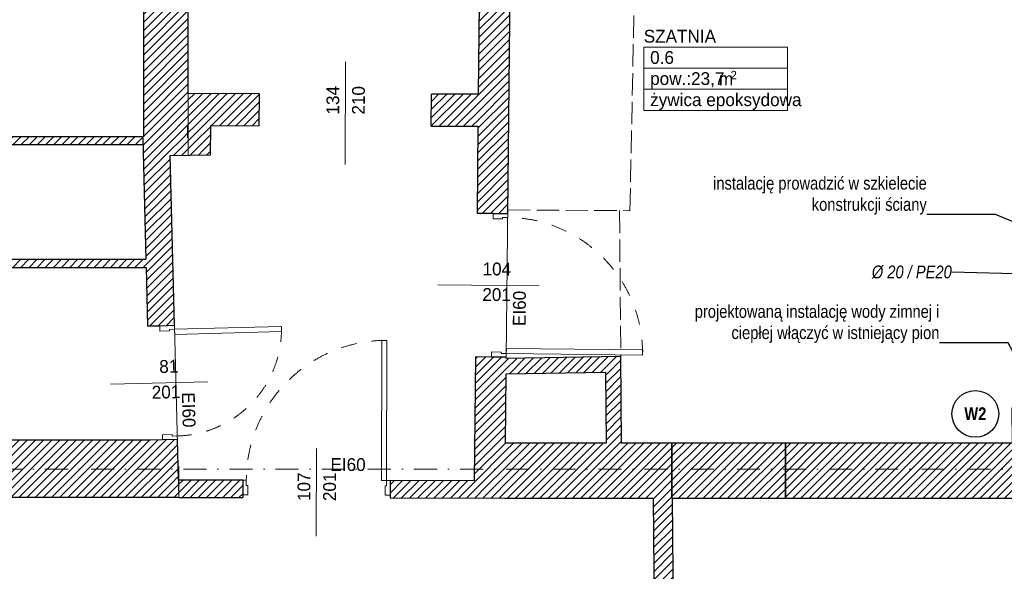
# Model space of a CAD drawing. Header units: millimetres. Extents: x 172139 to 266886, y 89525 to 138225.
# Tile 46 of 94: x 203999 to 211686, y 114575 to 118883. Entities that reach past the tile are written whole.
import ezdxf
from ezdxf.enums import TextEntityAlignment as Align

# ---------------------------------------------------------------- set-up
doc = ezdxf.new("R2010")
doc.units = ezdxf.units.MM
doc.header["$MEASUREMENT"] = 0
for name, pattern in [('Krawędzie ukryte', [225, 175, -50]), ('Kropki i Kreski', [360, 180, -90, 0, -90]), ('Przerywana', [240, 120, -120])]:
    doc.linetypes.add(name, pattern=pattern)
for name, color, linetype, lineweight in [('CIEPŁA_ZIMNA_WODA_Nr_pióra__1', 7, 'Continuous', 13), ('CIEPŁA_ZIMNA_WODA_Nr_pióra__21', 7, 'Continuous', 25), ('Drzwi ArchiCAD_Nr_pióra__1', 7, 'Continuous', 13), ('Drzwi ArchiCAD_Nr_pióra__27', 7, 'Continuous', 25), ('KR_INW_Nr_pióra__1', 7, 'Continuous', 13), ('KR_INW_Nr_pióra__101', 252, 'Continuous', 5), ('KR_INW_Nr_pióra__27', 7, 'Continuous', 25), ('Metryczki pomieszczeń ArchiCADa_Nr_pióra__1', 7, 'Continuous', 13), ('NAPIS_SODON_Nr_pióra__121', 255, 'Continuous', 0), ('ROZBUDOWA_NOWE_DZIAŁOWE_Nr_pióra__27', 7, 'Continuous', 25), ('STREFA_NOWE_POM_Nr_pióra__121', 255, 'Continuous', 0), ('Znaczniki drzwi ArchiCADa_Nr_pióra__7', 7, 'Continuous', 13)]:
    doc.layers.add(name, color=color, linetype=linetype, lineweight=lineweight)
for name, color, linetype in [('Drzwi ArchiCAD', 7, 'Continuous'), ('Konstrukcja - Siatki mod', 7, 'Continuous'), ('KR_INW', 7, 'Continuous'), ('NAPIS_SODON', 7, 'Continuous'), ('ROZBUDOWA_NOWE_DZIAŁOWE', 7, 'Continuous'), ('STREFA_NOWE_POM', 7, 'Continuous'), ('Znaczniki drzwi ArchiCADa', 7, 'Continuous')]:
    doc.layers.add(name, color=color, linetype=linetype)
for name, color, linetype, lineweight, true_color in [('Konstrukcja - Siatki mod_Nr_pióra__48', 7, 'Continuous', 15, 0xa80f02), ('ROZBUDOWA_NOWE_DZIAŁOWE_Nr_pióra__24', 7, 'Continuous', 15, 0x029e21), ('Znaczniki drzwi ArchiCADa_Nr_pióra__20', 7, 'Continuous', 13, 0xb00000)]:
    doc.layers.add(name, color=color, linetype=linetype, lineweight=lineweight, true_color=true_color)
doc.styles.add('GENERATED_STYLE_1', font='txt')
doc.styles.add('GENERATED_STYLE_2', font='txt')
doc.styles.add('GENERATED_STYLE_3', font='txt')
doc.dimstyles.new('GENERATED_STYLE__1', dxfattribs={"dimtxt": 0.18, "dimasz": 91.2, "dimexe": 0.18, "dimexo": 0.0625, "dimgap": 0.09, "dimtad": 0, "dimtih": 1, "dimtoh": 1, "dimdec": 4, "dimzin": 0, "dimdsep": 46, "dimcen": 0.09, "dimadec": 0, "dimazin": 0, "dimtfac": 1, "dimtdec": 4, "dimtmove": 0, "dimatfit": 3, "dimldrblk": 'ARROWHEAD_5', "dimfxl": 0, "dimtolj": 1, "dimtzin": 0, "dimarcsym": 0})
doc.dimstyles.new('GENERATED_STYLE__2', dxfattribs={"dimtxt": 0.18, "dimasz": 91.2, "dimexe": 0.18, "dimexo": 0.0625, "dimgap": 0.09, "dimtad": 0, "dimtih": 1, "dimtoh": 1, "dimdec": 4, "dimzin": 0, "dimdsep": 46, "dimcen": 0.09, "dimadec": 0, "dimazin": 0, "dimtfac": 1, "dimtdec": 4, "dimtmove": 0, "dimatfit": 3, "dimldrblk": 'ARROWHEAD_11', "dimfxl": 0, "dimtolj": 1, "dimtzin": 0, "dimarcsym": 0})
pattern_1 = [(45, (0, 0), (-31.819804, 31.819804), [])]

# ---------------------------------------------------------------- blocks, each defined once
blk = doc.blocks.new('SZATNIA_0.6_6', base_point=(209432.3, 118504.3))
at = {"layer": 'Metryczki pomieszczeń ArchiCADa_Nr_pióra__1', "linetype": 'Continuous'}
for p, q in [((208870.8, 118669), (209993.8, 118669)), ((208870.8, 118504.3), (208870.8, 118669)), ((209993.8, 118669), (209993.8, 118504.3)), ((209993.8, 118504.3), (208870.8, 118504.3)), ((208870.8, 118504.3), (209993.8, 118504.3)), ((208870.8, 118339.6), (208870.8, 118504.3)), ((209993.8, 118504.3), (209993.8, 118339.6)), ((209993.8, 118339.6), (208870.8, 118339.6)), ((208870.8, 118339.6), (209993.8, 118339.6)), ((208870.8, 118174.9), (208870.8, 118339.6)), ((209993.8, 118339.6), (209993.8, 118174.9)), ((209993.8, 118174.9), (208870.8, 118174.9))]:
    blk.add_line(p, q, dxfattribs=at)
at = {"layer": 'Metryczki pomieszczeń ArchiCADa_Nr_pióra__1'}
for tag, height, style, p in [('ROOM_NAME', 100, 'GENERATED_STYLE_2', (208870.8, 118804.2)), ('ROOM_NUMBER', 100, 'GENERATED_STYLE_1', (208920.8, 118638.2)), ('ROOM_AREA', 100, 'GENERATED_STYLE_1', (208920.8, 118473.5)), ('DUMMY_385', 100, 'GENERATED_STYLE_1', (209420.5, 118472)), ('DUMMY_386', 66.7, 'GENERATED_STYLE_1', (209548.5, 118483.8)), ('basec', 100, 'GENERATED_STYLE_1', (208920.8, 118308.4))]:
    blk.add_attdef(tag, text='', height=height, dxfattribs=dict(at, style=style)).set_placement(p, align=Align.TOP_LEFT)
blk = doc.blocks.new('Strop_2', base_point=(188316, 115154.1))
at = {"layer": 'NAPIS_SODON_Nr_pióra__121', "linetype": 'Continuous', "flags": 128}
blk.add_lwpolyline([(188316, 115154.1), (204667.3, 115154.1), (205241.5, 115154.1), (205242.2, 115154.1), (205242.2, 115394.1), (205241.5, 115154.1), (205174.5, 117823.2), (205315.4, 117824.8), (205315.4, 121145.6), (224463.2, 121145.6)], dxfattribs=at)
blk = doc.blocks.new('Ściana_9', base_point=(209110.2, 113397.6))
at = {"layer": 'KR_INW_Nr_pióra__101', "linetype": 'Continuous'}
h = blk.add_hatch(dxfattribs=at)
h.set_pattern_fill('Cegła_licówka', color=256, style=0, pattern_type=2)
h.set_pattern_definition(pattern_1)
h.paths.add_polyline_path([(209110.2, 113397.6), (209095, 115147.1), (208945, 115147.1), (208960.2, 113397.6)])
at = {"layer": 'KR_INW_Nr_pióra__27', "linetype": 'Continuous', "flags": 128}
for points in [[(208945, 115147.1), (208960.2, 113397.6)], [(209110.2, 113397.6), (209095, 115147.1)]]:
    blk.add_lwpolyline(points, dxfattribs=at)
blk = doc.blocks.new('Ściana_15', base_point=(207790.9, 115577.1))
at = {"layer": 'KR_INW_Nr_pióra__101', "linetype": 'Continuous'}
h = blk.add_hatch(dxfattribs=at)
h.set_pattern_fill('Cegła_licówka', color=256, style=0, pattern_type=2)
h.set_pattern_definition(pattern_1)
h.paths.add_polyline_path([(207786.4, 115147.1), (209091.2, 115147.1), (209091.2, 115577.1), (207790.9, 115577.1)])
at = {"layer": 'KR_INW_Nr_pióra__27', "linetype": 'Continuous', "flags": 128}
for points in [[(208577.2, 115577.1), (207790.9, 115577.1)], [(209091.2, 115577.1), (208697.2, 115577.1)], [(209091.2, 115147.1), (209091.2, 115577.1)], [(207786.4, 115147.1), (208945, 115147.1)]]:
    blk.add_lwpolyline(points, dxfattribs=at)
blk = doc.blocks.new('Drzwi 19_10')
at = {"layer": 'Drzwi ArchiCAD_Nr_pióra__1', "linetype": 'Continuous'}
for p, q in [((492, 0), (492, 1064)), ((492, 1064), (532, 1064)), ((532, 1064), (532, 0)), ((-532, 0), (-560, 0)), ((-560, 0), (-560, -115)), ((-532, -40), (-532, 0)), ((532, 0), (492, 0)), ((560, 0), (532, 0)), ((532, 0), (532, -40)), ((560, -115), (560, 0)), ((-520, -40), (-532, -40)), ((-520, -115), (-520, -40)), ((532, -40), (520, -40)), ((520, -40), (520, -115)), ((-560, -115), (-520, -115)), ((520, -115), (560, -115))]:
    blk.add_line(p, q, dxfattribs=at)
at = {"layer": 'Drzwi ArchiCAD_Nr_pióra__1', "linetype": 'Przerywana'}
blk.add_arc((532, 0), 1064, 90, 180, dxfattribs=at)
at = {"layer": 'Drzwi ArchiCAD_Nr_pióra__27', "linetype": 'Continuous'}
for p, q in [((-560, 0), (-560, -115)), ((560, 0), (560, -115))]:
    blk.add_line(p, q, dxfattribs=at)
blk = doc.blocks.new('Znacznik Wym 19_9')
at = {"layer": 'Znaczniki drzwi ArchiCADa_Nr_pióra__20', "linetype": 'Continuous'}
blk.add_line((0, 250), (0, -540), dxfattribs=at)
at = {"layer": 'Znaczniki drzwi ArchiCADa_Nr_pióra__7', "style": 'GENERATED_STYLE_1'}
for tag, rotation, p in [('AC_MarkerText_2', 90, (-17.6, -161.3)), ('AC_MarkerText_3', 90, (182.4, -161.3)), ('AC_MarkerText_5', 180, (346, 208.9))]:
    blk.add_attdef(tag, text='', height=100, rotation=rotation, dxfattribs=at).set_placement(p, align=Align.BOTTOM_LEFT)
blk = doc.blocks.new('Ściana_25', base_point=(207854.6, 121675.6))
at = {"layer": 'KR_INW_Nr_pióra__101', "linetype": 'Continuous'}
h = blk.add_hatch(dxfattribs=at)
h.set_pattern_fill('Cegła_licówka', color=256, style=0, pattern_type=2)
h.set_pattern_definition(pattern_1)
h.paths.add_polyline_path([(207609, 121145.6), (207569.6, 117369.8), (207694.6, 117368.5), (207809.6, 117367.3), (207849, 121145.6)])
h = blk.add_hatch(dxfattribs=at)
h.set_pattern_fill('Cegła_licówka', color=256, style=0, pattern_type=2)
h.set_pattern_definition(pattern_1)
h.paths.add_polyline_path([(207557.9, 116249.9), (207547.8, 115282.2), (207786.4, 115146.6), (207797.9, 116247.4), (207682.9, 116248.6)])
at = {"layer": 'KR_INW_Nr_pióra__27', "linetype": 'Continuous'}
for p, q in [((207694.6, 117368.5), (207569.6, 117369.8)), ((207809.6, 117367.3), (207694.6, 117368.5)), ((207682.9, 116248.6), (207557.9, 116249.9)), ((207797.9, 116247.4), (207682.9, 116248.6))]:
    blk.add_line(p, q, dxfattribs=at)
at = {"layer": 'KR_INW_Nr_pióra__27', "linetype": 'Continuous', "flags": 128}
for points in [[(207609, 121145.6), (207579.3, 118300.8)], [(207809.6, 117367.3), (207849, 121145.6)], [(207576.7, 118050.8), (207569.6, 117369.8)], [(207557.9, 116249.9), (207547.8, 115282.2)], [(207797.8, 116236.5), (207797.9, 116247.4)], [(207790.9, 115577.1), (207796.5, 116116.5)], [(207786.4, 115146.6), (207786.4, 115147.1)]]:
    blk.add_lwpolyline(points, dxfattribs=at)
at = {"layer": 'Drzwi ArchiCAD', "linetype": 'Continuous', "zscale": 1000, "rotation": 269.4014883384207}
blk.add_blockref('Drzwi 19_10', (207803.7, 116807.3), dxfattribs=at)
at = {"layer": 'Znaczniki drzwi ArchiCADa', "color": 14, "lineweight": 13, "true_color": 0xb00000}
ref = blk.add_blockref('Znacznik Wym 19_9', (207803.7, 116807.3), dxfattribs=dict(at, rotation=269.4014883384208))
ref.add_attrib('AC_MarkerText_2', '104', dxfattribs={"layer": 'Znaczniki drzwi ArchiCADa_Nr_pióra__7', "color": 7, "height": 100, "rotation": 359.40149, "style": 'GENERATED_STYLE_1'}).set_placement((207611.9, 116857.6), align=Align.BOTTOM_LEFT)
ref.add_attrib('AC_MarkerText_3', '201', dxfattribs={"layer": 'Znaczniki drzwi ArchiCADa_Nr_pióra__7', "color": 7, "height": 100, "rotation": 359.40149, "style": 'GENERATED_STYLE_1'}).set_placement((207609.8, 116657.7), align=Align.BOTTOM_LEFT)
ref.add_attrib('AC_MarkerText_5', 'EI60', dxfattribs={"layer": 'Znaczniki drzwi ArchiCADa_Nr_pióra__7', "color": 7, "height": 100, "rotation": 89.40149, "style": 'GENERATED_STYLE_1'}).set_placement((207978.4, 116490.2), align=Align.BOTTOM_LEFT)
blk = doc.blocks.new('Ściana_26', base_point=(207797.8, 116236.5))
at = {"layer": 'KR_INW_Nr_pióra__101', "linetype": 'Continuous'}
h = blk.add_hatch(dxfattribs=at)
h.set_pattern_fill('Cegła_licówka', color=256, style=0, pattern_type=2)
h.set_pattern_definition(pattern_1)
h.paths.add_polyline_path([(207796.5, 116116.5), (208572.7, 116129.9), (208691.7, 116252), (207797.8, 116236.5)])
at = {"layer": 'KR_INW_Nr_pióra__27', "linetype": 'Continuous', "flags": 128}
for points in [[(208691.7, 116252), (207797.8, 116236.5)], [(207796.5, 116116.5), (208572.7, 116129.9)]]:
    blk.add_lwpolyline(points, dxfattribs=at)
blk = doc.blocks.new('Ściana_27', base_point=(208691.7, 116252))
at = {"layer": 'KR_INW_Nr_pióra__101', "linetype": 'Continuous'}
h = blk.add_hatch(dxfattribs=at)
h.set_pattern_fill('Cegła_licówka', color=256, style=0, pattern_type=2)
h.set_pattern_definition(pattern_1)
h.paths.add_polyline_path([(208572.7, 116129.9), (208577.2, 115577.1), (208697.2, 115577.1), (208691.7, 116252)])
at = {"layer": 'KR_INW_Nr_pióra__27', "linetype": 'Continuous', "flags": 128}
for points in [[(208697.2, 115577.1), (208691.7, 116252)], [(208572.7, 116129.9), (208577.2, 115577.1)]]:
    blk.add_lwpolyline(points, dxfattribs=at)
blk = doc.blocks.new('Drzwi 19_17')
at = {"layer": 'Drzwi ArchiCAD_Nr_pióra__1', "linetype": 'Continuous'}
for p, q in [((507.7, 0), (507.7, 1095.3)), ((507.7, 1095.3), (547.7, 1095.3)), ((547.7, 1095.3), (547.7, 0)), ((-547.7, 0), (-575.7, 0)), ((-575.7, 0), (-575.7, -115)), ((-547.7, -40), (-547.7, 0)), ((547.7, 0), (507.7, 0)), ((575.7, 0), (547.7, 0)), ((547.7, 0), (547.7, -40)), ((575.7, -115), (575.7, 0)), ((-535.7, -40), (-547.7, -40)), ((-535.7, -115), (-535.7, -40)), ((547.7, -40), (535.7, -40)), ((535.7, -40), (535.7, -115)), ((-575.7, -115), (-535.7, -115)), ((535.7, -115), (575.7, -115))]:
    blk.add_line(p, q, dxfattribs=at)
at = {"layer": 'Drzwi ArchiCAD_Nr_pióra__1', "linetype": 'Przerywana'}
blk.add_arc((547.7, 0), 1095.3, 90, 180, dxfattribs=at)
at = {"layer": 'Drzwi ArchiCAD_Nr_pióra__27', "linetype": 'Continuous'}
for p, q in [((-575.7, 0), (-575.7, -115)), ((575.7, 0), (575.7, -115))]:
    blk.add_line(p, q, dxfattribs=at)
blk = doc.blocks.new('Znacznik Wym 19_10')
at = {"layer": 'Znaczniki drzwi ArchiCADa_Nr_pióra__20', "linetype": 'Continuous'}
blk.add_line((0, -385), (0, 300), dxfattribs=at)
at = {"layer": 'Znaczniki drzwi ArchiCADa_Nr_pióra__7', "style": 'GENERATED_STYLE_1'}
for tag, rotation, p in [('AC_MarkerText_3', 270, (-182.4, 87.7)), ('AC_MarkerText_2', 270, (17.6, 87.7)), ('AC_MarkerText_5', 180, (-108.8, -117.9))]:
    blk.add_attdef(tag, text='', height=100, rotation=rotation, dxfattribs=at).set_placement(p, align=Align.BOTTOM_LEFT)
blk = doc.blocks.new('Ściana_37', base_point=(207787.8, 115281.6))
at = {"layer": 'KR_INW_Nr_pióra__101', "linetype": 'Continuous'}
h = blk.add_hatch(dxfattribs=at)
h.set_pattern_fill('Cegła_licówka', color=256, style=0, pattern_type=2)
h.set_pattern_definition(pattern_1)
h.paths.add_polyline_path([(205238.1, 115288.1), (205241.5, 115153.1), (205739.9, 115151.8), (205740, 115171.8), (205740.3, 115286.8)])
h = blk.add_hatch(dxfattribs=at)
h.set_pattern_fill('Cegła_licówka', color=256, style=0, pattern_type=2)
h.set_pattern_definition(pattern_1)
h.paths.add_polyline_path([(206891.3, 115148.8), (207786.4, 115146.6), (207547.8, 115282.2), (206891.6, 115283.8), (206891.3, 115168.8)])
at = {"layer": 'KR_INW_Nr_pióra__27', "linetype": 'Continuous'}
for p, q in [((205740.3, 115286.8), (205740, 115171.8)), ((206891.6, 115283.8), (206891.3, 115168.8)), ((205740, 115171.8), (205739.9, 115151.8)), ((206891.3, 115168.8), (206891.3, 115148.8))]:
    blk.add_line(p, q, dxfattribs=at)
at = {"layer": 'KR_INW_Nr_pióra__27', "linetype": 'Continuous', "flags": 128}
for points in [[(205740.3, 115286.8), (205238.1, 115288.1)], [(207547.8, 115282.2), (206891.6, 115283.8)], [(205241.5, 115153.1), (205739.9, 115151.8)], [(206891.3, 115148.8), (207786.4, 115146.6)]]:
    blk.add_lwpolyline(points, dxfattribs=at)
at = {"layer": 'Drzwi ArchiCAD', "linetype": 'Continuous', "zscale": 1000, "rotation": 359.853664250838}
blk.add_blockref('Drzwi 19_17', (206315.9, 115285.3), dxfattribs=at)
at = {"layer": 'Znaczniki drzwi ArchiCADa', "color": 14, "lineweight": 13, "true_color": 0xb00000}
ref = blk.add_blockref('Znacznik Wym 19_10', (206315.6, 115150.3), dxfattribs=dict(at, rotation=179.853664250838))
ref.add_attrib('AC_MarkerText_2', '107', dxfattribs={"layer": 'Znaczniki drzwi ArchiCADa_Nr_pióra__7', "color": 7, "height": 100, "rotation": 89.85366, "style": 'GENERATED_STYLE_1'}).set_placement((206297.8, 115124), align=Align.BOTTOM_LEFT)
ref.add_attrib('AC_MarkerText_3', '201', dxfattribs={"layer": 'Znaczniki drzwi ArchiCADa_Nr_pióra__7', "color": 7, "height": 100, "rotation": 89.85366, "style": 'GENERATED_STYLE_1'}).set_placement((206497.8, 115123.5), align=Align.BOTTOM_LEFT)
ref.add_attrib('AC_MarkerText_5', 'EI60', dxfattribs={"layer": 'Znaczniki drzwi ArchiCADa_Nr_pióra__7', "color": 7, "height": 100, "rotation": 359.85366, "style": 'GENERATED_STYLE_1'}).set_placement((206424.8, 115329.3), align=Align.BOTTOM_LEFT)
blk = doc.blocks.new('Drzwi 19_18')
at = {"layer": 'Drzwi ArchiCAD_Nr_pióra__1', "linetype": 'Continuous'}
for p, q in [((377, 0), (377, 834)), ((377, 834), (417, 834)), ((417, 834), (417, 0)), ((-417, 0), (-445, 0)), ((-445, 0), (-445, -115)), ((-417, -40), (-417, 0)), ((417, 0), (377, 0)), ((445, 0), (417, 0)), ((417, 0), (417, -40)), ((445, -115), (445, 0)), ((-405, -40), (-417, -40)), ((-405, -115), (-405, -40)), ((417, -40), (405, -40)), ((405, -40), (405, -115)), ((-445, -115), (-405, -115)), ((405, -115), (445, -115))]:
    blk.add_line(p, q, dxfattribs=at)
at = {"layer": 'Drzwi ArchiCAD_Nr_pióra__1', "linetype": 'Przerywana'}
blk.add_arc((417, 0), 834, 90, 180, dxfattribs=at)
at = {"layer": 'Drzwi ArchiCAD_Nr_pióra__27', "linetype": 'Continuous'}
for p, q in [((-445, 0), (-445, -115)), ((445, 0), (445, -115))]:
    blk.add_line(p, q, dxfattribs=at)
blk = doc.blocks.new('Znacznik Wym 19_11')
at = {"layer": 'Znaczniki drzwi ArchiCADa_Nr_pióra__20', "linetype": 'Continuous'}
blk.add_line((0, -460), (0, 300), dxfattribs=at)
at = {"layer": 'Znaczniki drzwi ArchiCADa_Nr_pióra__7', "style": 'GENERATED_STYLE_1'}
for tag, rotation, p in [('AC_MarkerText_3', 270, (-182.4, 12.7)), ('AC_MarkerText_2', 270, (17.6, -51.3)), ('AC_MarkerText_5', 180, (-108.8, -192.9))]:
    blk.add_attdef(tag, text='', height=100, rotation=rotation, dxfattribs=at).set_placement(p, align=Align.BOTTOM_LEFT)
blk = doc.blocks.new('Ściana_38', base_point=(205241.5, 115154.1))
at = {"layer": 'KR_INW_Nr_pióra__101', "linetype": 'Continuous'}
h = blk.add_hatch(dxfattribs=at)
h.set_pattern_fill('Cegła_licówka', color=256, style=0, pattern_type=2)
h.set_pattern_definition(pattern_1)
h.paths.add_polyline_path([(204961.2, 117955.8), (204998, 116488.8), (205092.9, 116491.2), (205207.9, 116494.1), (205174.5, 117823.2)])
h = blk.add_hatch(dxfattribs=at)
h.set_pattern_fill('Cegła_licówka', color=256, style=0, pattern_type=2)
h.set_pattern_definition(pattern_1)
h.paths.add_polyline_path([(205020.3, 115599.1), (205241.5, 115154.1), (205230.2, 115604.4), (205115.2, 115601.5)])
at = {"layer": 'KR_INW_Nr_pióra__27', "linetype": 'Continuous'}
for p, q in [((205092.9, 116491.2), (204998, 116488.8)), ((205207.9, 116494.1), (205092.9, 116491.2)), ((205115.2, 115601.5), (205020.3, 115599.1)), ((205230.2, 115604.4), (205115.2, 115601.5))]:
    blk.add_line(p, q, dxfattribs=at)
at = {"layer": 'KR_INW_Nr_pióra__27', "linetype": 'Continuous', "flags": 128}
for points in [[(204961.2, 117955.8), (204984.9, 117009.3)], [(205207.9, 116494.1), (205174.5, 117823.2)], [(204986.4, 116949.3), (204998, 116488.8)], [(205238.1, 115288.1), (205230.2, 115604.4)]]:
    blk.add_lwpolyline(points, dxfattribs=at)
at = {"layer": 'Drzwi ArchiCAD', "linetype": 'Continuous', "xscale": -1, "zscale": 1000, "rotation": 271.4370552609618}
blk.add_blockref('Drzwi 19_18', (205219, 116049.2), dxfattribs=at)
at = {"layer": 'Znaczniki drzwi ArchiCADa', "color": 14, "lineweight": 13, "true_color": 0xb00000}
ref = blk.add_blockref('Znacznik Wym 19_11', (205009.1, 116044), dxfattribs=dict(at, rotation=91.43705526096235))
ref.add_attrib('AC_MarkerText_2', '81', dxfattribs={"layer": 'Znaczniki drzwi ArchiCADa_Nr_pióra__7', "color": 7, "height": 100, "rotation": 1.43706, "style": 'GENERATED_STYLE_1'}).set_placement((205090.6, 116094.3), align=Align.BOTTOM_LEFT)
ref.add_attrib('AC_MarkerText_3', '201', dxfattribs={"layer": 'Znaczniki drzwi ArchiCADa_Nr_pióra__7', "color": 7, "height": 100, "rotation": 1.43706, "style": 'GENERATED_STYLE_1'}).set_placement((205031.7, 115892.8), align=Align.BOTTOM_LEFT)
ref.add_attrib('AC_MarkerText_5', 'EI60', dxfattribs={"layer": 'Znaczniki drzwi ArchiCADa_Nr_pióra__7', "color": 7, "height": 100, "rotation": 271.43706, "style": 'GENERATED_STYLE_1'}).set_placement((205235.3, 115971.5), align=Align.BOTTOM_LEFT)
blk = doc.blocks.new('Ściana_39', base_point=(205174.5, 117823.2))
at = {"layer": 'KR_INW_Nr_pióra__101', "linetype": 'Continuous'}
h = blk.add_hatch(dxfattribs=at)
h.set_pattern_fill('Cegła_licówka', color=256, style=0, pattern_type=2)
h.set_pattern_definition(pattern_1)
h.paths.add_polyline_path([(205174.5, 117823.2), (205488.8, 117826.7), (205309.6, 117959.7), (204961.2, 117955.8)])
at = {"layer": 'KR_INW_Nr_pióra__27', "linetype": 'Continuous', "flags": 128}
for points in [[(204965.4, 117955.8), (204961.2, 117955.8)], [(205174.5, 117823.2), (205488.8, 117826.7)]]:
    blk.add_lwpolyline(points, dxfattribs=at)
blk = doc.blocks.new('Ściana_40', base_point=(205488.8, 117826.7))
at = {"layer": 'KR_INW_Nr_pióra__101', "linetype": 'Continuous'}
h = blk.add_hatch(dxfattribs=at)
h.set_pattern_fill('Cegła_licówka', color=256, style=0, pattern_type=2)
h.set_pattern_definition(pattern_1)
h.paths.add_polyline_path([(205488.8, 117826.7), (205490.2, 118056.6), (205310.2, 118057.1), (205309.6, 117959.7)])
at = {"layer": 'KR_INW_Nr_pióra__27', "linetype": 'Continuous', "flags": 128}
for points in [[(205310.2, 118057.1), (205309.6, 117959.7)], [(205315.4, 118057.1), (205310.2, 118057.1)], [(205488.8, 117826.7), (205490.2, 118056.6)]]:
    blk.add_lwpolyline(points, dxfattribs=at)
blk = doc.blocks.new('Znacznik Wym 19_17')
at = {"layer": 'Znaczniki drzwi ArchiCADa_Nr_pióra__20', "linetype": 'Continuous'}
blk.add_line((0, 250), (0, -550), dxfattribs=at)
at = {"layer": 'Znaczniki drzwi ArchiCADa_Nr_pióra__7', "style": 'GENERATED_STYLE_1'}
for tag, p in [('AC_MarkerText_2', (-17.6, -161.4)), ('AC_MarkerText_3', (182.4, -161.3))]:
    blk.add_attdef(tag, text='', height=100, rotation=90, dxfattribs=at).set_placement(p, align=Align.BOTTOM_LEFT)
blk = doc.blocks.new('Ściana_41', base_point=(205315.4, 118057.1))
at = {"layer": 'KR_INW_Nr_pióra__101', "linetype": 'Continuous'}
h = blk.add_hatch(dxfattribs=at)
h.set_pattern_fill('Cegła_licówka', color=256, style=0, pattern_type=2)
h.set_pattern_definition(pattern_1)
h.paths.add_polyline_path([(205315.4, 118057.1), (205869.3, 118055.5), (205870, 118305.5), (205315.4, 118307.1)])
h = blk.add_hatch(dxfattribs=at)
h.set_pattern_fill('Cegła_licówka', color=256, style=0, pattern_type=2)
h.set_pattern_definition(pattern_1)
h.paths.add_polyline_path([(207212.3, 118051.8), (207576.7, 118050.8), (207579.3, 118300.8), (207213, 118301.8)])
at = {"layer": 'KR_INW_Nr_pióra__27', "linetype": 'Continuous'}
for p, q in [((205869.3, 118055.5), (205870, 118305.5)), ((207212.3, 118051.8), (207213, 118301.8))]:
    blk.add_line(p, q, dxfattribs=at)
at = {"layer": 'KR_INW_Nr_pióra__27', "linetype": 'Continuous', "flags": 128}
for points in [[(205870, 118305.5), (205315.4, 118307.1)], [(207579.3, 118300.8), (207213, 118301.8)], [(205490.2, 118056.6), (205869.3, 118055.5)], [(207212.3, 118051.8), (207576.7, 118050.8)]]:
    blk.add_lwpolyline(points, dxfattribs=at)
at = {"layer": 'Znaczniki drzwi ArchiCADa', "color": 14, "lineweight": 13, "true_color": 0xb00000}
ref = blk.add_blockref('Znacznik Wym 19_17', (206541.5, 118303.7), dxfattribs=dict(at, rotation=359.8417408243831))
ref.add_attrib('AC_MarkerText_2', '134', dxfattribs={"layer": 'Znaczniki drzwi ArchiCADa_Nr_pióra__7', "color": 7, "height": 100, "rotation": 89.84174, "style": 'GENERATED_STYLE_1'}).set_placement((206523.3, 118142.3), align=Align.BOTTOM_LEFT)
ref.add_attrib('AC_MarkerText_3', '210', dxfattribs={"layer": 'Znaczniki drzwi ArchiCADa_Nr_pióra__7', "color": 7, "height": 100, "rotation": 89.84174, "style": 'GENERATED_STYLE_1'}).set_placement((206723.3, 118141.8), align=Align.BOTTOM_LEFT)
blk = doc.blocks.new('Ściana_42', base_point=(205315.4, 117824.8))
at = {"layer": 'KR_INW_Nr_pióra__101', "linetype": 'Continuous'}
h = blk.add_hatch(dxfattribs=at)
h.set_pattern_fill('Cegła_licówka', color=256, style=0, pattern_type=2)
h.set_pattern_definition(pattern_1)
h.paths.add_polyline_path([(205315.4, 117959.8), (205315.4, 121145.6), (204965.4, 121145.6), (204965.4, 117955.8)])
at = {"layer": 'KR_INW_Nr_pióra__27', "linetype": 'Continuous', "flags": 128}
for points in [[(204965.4, 121145.6), (204965.4, 117967.4)], [(205315.4, 118307.1), (205315.4, 121145.6)], [(205315.4, 117959.8), (205315.4, 118057.1)]]:
    blk.add_lwpolyline(points, dxfattribs=at)
blk = doc.blocks.new('Ściana_43', base_point=(205241.5, 115154.1))
at = {"layer": 'KR_INW_Nr_pióra__101', "linetype": 'Continuous'}
h = blk.add_hatch(dxfattribs=at)
h.set_pattern_fill('Cegła_licówka', color=256, style=0, pattern_type=2)
h.set_pattern_definition(pattern_1)
h.paths.add_polyline_path([(201698.7, 115599.1), (201698.7, 115299.1), (201698.7, 115184.1), (201698.7, 115154.1), (205241.5, 115154.1), (205020.3, 115599.1)])
at = {"layer": 'KR_INW_Nr_pióra__27', "linetype": 'Continuous', "flags": 128}
for points in [[(205020.3, 115599.1), (203330.3, 115599.1)], [(201698.7, 115154.1), (205241.5, 115154.1)]]:
    blk.add_lwpolyline(points, dxfattribs=at)
blk = doc.blocks.new('Ściana_111', base_point=(202057.9, 117967.4))
at = {"layer": 'KR_INW_Nr_pióra__101', "linetype": 'Continuous'}
h = blk.add_hatch(dxfattribs=at)
h.set_pattern_fill('Cegła_licówka', color=256, style=0, pattern_type=2)
h.set_pattern_definition(pattern_1)
h.paths.add_polyline_path([(202117.9, 117907.4), (204965.4, 117907.4), (204965.4, 117967.4), (202057.9, 117967.4)])
at = {"layer": 'KR_INW_Nr_pióra__27', "linetype": 'Continuous', "flags": 128}
for points in [[(204965.4, 117967.4), (202057.9, 117967.4)], [(202117.9, 117907.4), (204965.4, 117907.4)]]:
    blk.add_lwpolyline(points, dxfattribs=at)
blk = doc.blocks.new('Ściana_112', base_point=(202057.9, 117009.3))
at = {"layer": 'KR_INW_Nr_pióra__101', "linetype": 'Continuous'}
h = blk.add_hatch(dxfattribs=at)
h.set_pattern_fill('Cegła_licówka', color=256, style=0, pattern_type=2)
h.set_pattern_definition(pattern_1)
h.paths.add_polyline_path([(202117.9, 116949.3), (204986.4, 116949.3), (204984.9, 117009.3), (202117.9, 117009.3)])
at = {"layer": 'KR_INW_Nr_pióra__27', "linetype": 'Continuous', "flags": 128}
for points in [[(204984.9, 117009.3), (202117.9, 117009.3)], [(202117.9, 116949.3), (203214.7, 116949.3)], [(203330.3, 116949.3), (204986.4, 116949.3)]]:
    blk.add_lwpolyline(points, dxfattribs=at)
blk = doc.blocks.new('Ściana_126', base_point=(209091.2, 115577.1))
at = {"layer": 'ROZBUDOWA_NOWE_DZIAŁOWE_Nr_pióra__24', "linetype": 'Continuous'}
h = blk.add_hatch(dxfattribs=at)
h.set_pattern_fill('Cegła_licówka', color=256, style=0, pattern_type=2)
h.set_pattern_definition(pattern_1)
h.paths.add_polyline_path([(209091.2, 115147.1), (209976.4, 115147.1), (209976.4, 115577.1), (209091.2, 115577.1)])
at = {"layer": 'ROZBUDOWA_NOWE_DZIAŁOWE_Nr_pióra__27', "linetype": 'Continuous', "flags": 128}
for points in [[(209976.4, 115577.1), (209091.2, 115577.1)], [(209091.2, 115577.1), (209091.2, 115147.1)], [(209976.4, 115147.1), (209976.4, 115577.1)], [(209091.2, 115147.1), (209976.4, 115147.1)]]:
    blk.add_lwpolyline(points, dxfattribs=at)
blk = doc.blocks.new('Ściana_127', base_point=(209976.4, 115577.1))
at = {"layer": 'KR_INW_Nr_pióra__101', "linetype": 'Continuous'}
h = blk.add_hatch(dxfattribs=at)
h.set_pattern_fill('Cegła_licówka', color=256, style=0, pattern_type=2)
h.set_pattern_definition(pattern_1)
h.paths.add_polyline_path([(209976.4, 115147.1), (212299.9, 115147.1), (212100.3, 115577.1), (209976.4, 115577.1)])
at = {"layer": 'KR_INW_Nr_pióra__27', "linetype": 'Continuous', "flags": 128}
for points in [[(211746.9, 115577.1), (209976.4, 115577.1)], [(209976.4, 115577.1), (209976.4, 115147.1)], [(212100.3, 115577.1), (211846.9, 115577.1)], [(209976.4, 115147.1), (212299.9, 115147.1)]]:
    blk.add_lwpolyline(points, dxfattribs=at)
blk = doc.blocks.new('ARROWHEAD_5')
at = {"color": 0, "linetype": 'Continuous', "lineweight": 0}
blk.add_line((0, 0), (-1, 0), dxfattribs=at)
blk.add_solid([(-1, 0.2679), (0, 0), (-1, -0.2679), (-1, 0.2679)], dxfattribs=at)
blk = doc.blocks.new('Standardowy znacznik siatki_10')
at = {"layer": 'Konstrukcja - Siatki mod_Nr_pióra__48', "linetype": 'Kropki i Kreski'}
blk.add_line((1000, 0), (72912, 0), dxfattribs=at)
blk = doc.blocks.new('ARROWHEAD_11')
at = {"color": 0, "linetype": 'Continuous', "lineweight": 0}
blk.add_line((0, 0), (-1, 0), dxfattribs=at)
at = {"color": 0, "linetype": 'Continuous', "lineweight": 0, "const_width": 0.25, "flags": 128}
blk.add_lwpolyline([(-0.125, 0, 1), (0.125, 0, 1)], format="xyb", close=True, dxfattribs=at)

msp = doc.modelspace()

# ---------------------------------------------------------------- linework, layer by layer
at = {"layer": 'CIEPŁA_ZIMNA_WODA_Nr_pióra__21', "linetype": 'Continuous'}
msp.add_circle((211459.6, 115804.5), 182.3, dxfattribs=at)
at = {"layer": 'KR_INW_Nr_pióra__1', "linetype": 'Krawędzie ukryte'}
for p, q in [((208763.5, 117391.9), (208837, 121145.6)), ((207810, 117398.2), (208763.5, 117391.9)), ((208682.1, 117392.4), (208691.7, 116252))]:
    msp.add_line(p, q, dxfattribs=at)
at = {"layer": 'STREFA_NOWE_POM_Nr_pióra__121', "linetype": 'Continuous', "flags": 128}
for points in [[(207849, 121145.6), (207797.8, 116236.5), (208691.7, 116252), (208697.2, 115577.1), (209091.2, 115577.1), (209976.4, 115577.1), (211746.9, 115577.1), (211743.7, 115852.7), (212106.6, 115831.2), (212196.5, 115829), (212196.5, 121145.6), (209091.2, 121145.6), (208837, 121145.6)], [(214351, 115146.8), (214176.7, 115146.8), (212299.9, 115146.8), (212299.9, 115147.1), (209976.4, 115147.1), (209095, 115147.1), (209110.2, 113397.6), (209438.1, 113397.6), (210318.1, 113397.6), (215750.3, 113397.6), (215750.3, 115146.8), (215056.7, 115146.8)]]:
    msp.add_lwpolyline(points, close=True, dxfattribs=at)

# ---------------------------------------------------------------- block references
at = {"layer": 'Konstrukcja - Siatki mod', "color": 8, "linetype": 'Continuous', "lineweight": 13, "zscale": 1000}
msp.add_blockref('Standardowy znacznik siatki_10', (177989.3, 115372.2), dxfattribs=at)
at = {"layer": 'KR_INW'}
for name, p in [('Ściana_42', (205315.4, 117824.8)), ('Ściana_25', (207854.6, 121675.6)), ('Ściana_41', (205315.4, 118057.1)), ('Ściana_40', (205488.8, 117826.7)), ('Ściana_111', (202057.9, 117967.4)), ('Ściana_38', (205241.5, 115154.1)), ('Ściana_39', (205174.5, 117823.2)), ('Ściana_112', (202057.9, 117009.3)), ('Ściana_37', (207787.8, 115281.6)), ('Ściana_43', (205241.5, 115154.1)), ('Ściana_26', (207797.8, 116236.5)), ('Ściana_27', (208691.7, 116252)), ('Ściana_15', (207790.9, 115577.1)), ('Ściana_127', (209976.4, 115577.1)), ('Ściana_9', (209110.2, 113397.6))]:
    msp.add_blockref(name, p, dxfattribs=at)
at = {"layer": 'NAPIS_SODON', "color": 255, "linetype": 'Continuous', "lineweight": 0}
msp.add_blockref('Strop_2', (188316, 115154.1), dxfattribs=at)
at = {"layer": 'ROZBUDOWA_NOWE_DZIAŁOWE'}
msp.add_blockref('Ściana_126', (209091.2, 115577.1), dxfattribs=at)
at = {"layer": 'STREFA_NOWE_POM', "linetype": 'Continuous'}
ref = msp.add_blockref('SZATNIA_0.6_6', (209432.3, 118504.3), dxfattribs=at)
ref.add_attrib('ROOM_NAME', 'SZATNIA', dxfattribs={"layer": 'Metryczki pomieszczeń ArchiCADa_Nr_pióra__1', "color": 7, "height": 100, "style": 'GENERATED_STYLE_2'}).set_placement((208870.8, 118804.2), align=Align.TOP_LEFT)
ref.add_attrib('ROOM_NUMBER', '0.6', dxfattribs={"layer": 'Metryczki pomieszczeń ArchiCADa_Nr_pióra__1', "color": 7, "height": 100, "style": 'GENERATED_STYLE_1'}).set_placement((208920.8, 118638.2), align=Align.TOP_LEFT)
ref.add_attrib('ROOM_AREA', 'pow.:23,7', dxfattribs={"layer": 'Metryczki pomieszczeń ArchiCADa_Nr_pióra__1', "color": 7, "height": 100, "style": 'GENERATED_STYLE_1'}).set_placement((208920.8, 118473.5), align=Align.TOP_LEFT)
ref.add_attrib('basec', 'żywica epoksydowa', dxfattribs={"layer": 'Metryczki pomieszczeń ArchiCADa_Nr_pióra__1', "color": 7, "height": 100, "style": 'GENERATED_STYLE_1'}).set_placement((208920.8, 118308.4), align=Align.TOP_LEFT)
ref.add_attrib('DUMMY_385', ' m', dxfattribs={"layer": 'Metryczki pomieszczeń ArchiCADa_Nr_pióra__1', "color": 7, "height": 100, "style": 'GENERATED_STYLE_1'}).set_placement((209420.5, 118472), align=Align.TOP_LEFT)
ref.add_attrib('DUMMY_386', '2', dxfattribs={"layer": 'Metryczki pomieszczeń ArchiCADa_Nr_pióra__1', "color": 7, "height": 66.7, "style": 'GENERATED_STYLE_1'}).set_placement((209548.5, 118483.8), align=Align.TOP_LEFT)

# ---------------------------------------------------------------- texts
at = {"layer": 'CIEPŁA_ZIMNA_WODA_Nr_pióra__1', "linetype": 'Continuous', "insert": (211080.3, 117360.9), "char_height": 100, "attachment_point": 9, "line_spacing_factor": 0.992362, "style": 'GENERATED_STYLE_1'}
msp.add_mtext('\\A1;{\\fArial Narrow|b0|i0|c238|p34;instalację prowadzić w szkielecie\\P\\fArial Narrow|b0|i0|c238|p34;konstrukcji ściany}', dxfattribs=at)
at = {"layer": 'CIEPŁA_ZIMNA_WODA_Nr_pióra__1', "linetype": 'Continuous', "char_height": 100}
for s, insert, attachment_point, style in [('\\A1;{\\fArial Narrow|b0|i1|c238|p34;Ø 20 / PE20}', (211275.4, 116911.6), 6, 'GENERATED_STYLE_3'), ('\\A1;{\\fArial Narrow|b1|i0|c238|p34;W2}', (211459.6, 115856), 2, 'GENERATED_STYLE_2')]:
    msp.add_mtext(s, dxfattribs=dict(at, insert=insert, attachment_point=attachment_point, style=style))
at = {"layer": 'CIEPŁA_ZIMNA_WODA_Nr_pióra__1', "linetype": 'Continuous', "insert": (211179.1, 116359.2), "char_height": 100, "width": 2075.729, "attachment_point": 9, "line_spacing_factor": 0.992999, "style": 'GENERATED_STYLE_1'}
msp.add_mtext('\\A1;{\\fArial Narrow|b0|i0|c238|p34;projektowaną instalację wody zimnej i ciepłej włączyć w istniejący pion}', dxfattribs=at)

# ---------------------------------------------------------------- leaders
at = {"layer": 'CIEPŁA_ZIMNA_WODA_Nr_pióra__1', "linetype": 'Continuous', "annotation_type": 0, "has_hookline": 1, "hookline_direction": 1}
for points, dimstyle, text_width in [([(212226.5, 117109.3), (211616.3, 117360.9), (211080.4, 117360.9)], 'GENERATED_STYLE__1', 1656.8), ([(212226.5, 116886.3), (211275.5, 116911.6)], 'GENERATED_STYLE__2', 615.6), ([(212051.1, 115734.3), (211715.1, 116359.2), (211179.2, 116359.2)], 'GENERATED_STYLE__1', 1895.8)]:
    msp.add_leader(points, dimstyle=dimstyle, dxfattribs=dict(at, text_width=text_width))

doc.saveas('drawing.dxf')
